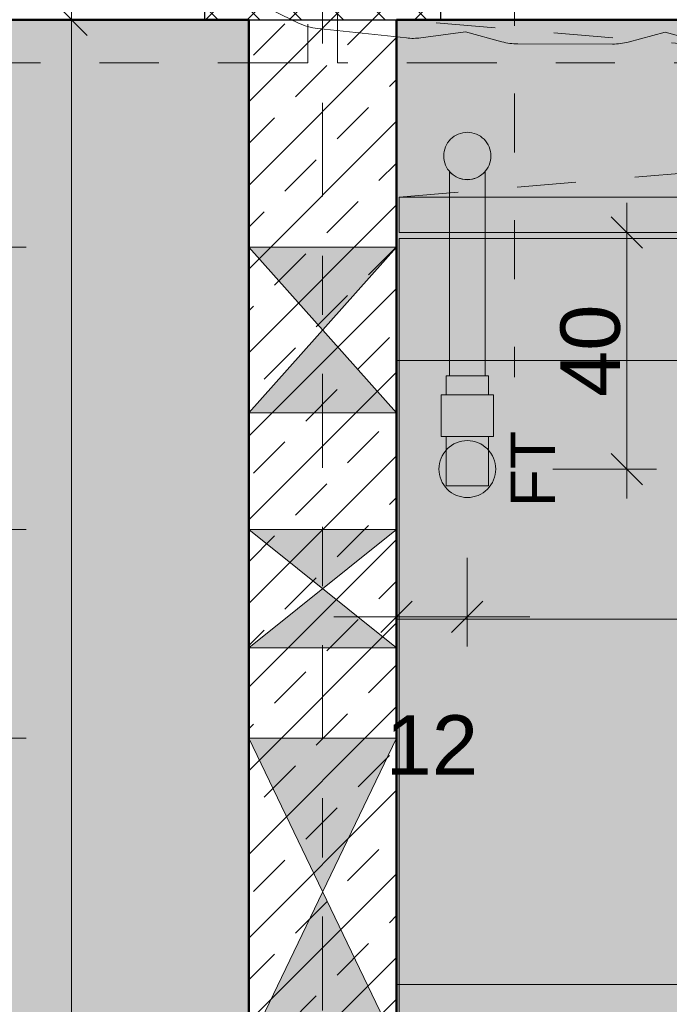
# Model space of a CAD drawing. Header units: metres. Extents: x -180 to 4, y -49 to 6.
# Tile 204 of 256: x -168.33 to -167.23, y -2.31 to -0.65. Entities that reach past the tile are written whole.
import ezdxf

# ---------------------------------------------------------------- set-up
doc = ezdxf.new("R2010")
doc.units = ezdxf.units.M
doc.header["$LTSCALE"] = 0.05
doc.header["$PDMODE"] = 1
doc.header["$PDSIZE"] = -2
for name, pattern in [('9201', [3, 2, -1]), ('ISO-10 Strichpunktlinie', [4.699, 3.048, -0.762, 0.127, -0.762]), ('KRA_ARC_3_GR_00_000_V_4-Grundriss EG$0$ISO-03 Gestrichelt mit A', [3.81, 1.524, -2.286]), ('Linienart-20', [2.116531, 1.058062, -1.058469]), ('Linienart-53', [5.291531, 3.175, -1.058062, 0.352704, -0.705764]), ('VW-01 Strichlinie kurz', [1.999894, 0.999947, -0.999947])]:
    doc.linetypes.add(name, pattern=pattern)
doc.layers.get('0').update_dxf_attribs({"lineweight": 25})
for name, color, linetype, lineweight in [('30 -33 Aussenwände -1 tragend', 7, 'Continuous', 9), ('30 -35 Decken -1 Treppe -Schnitt', 7, 'Continuous', 50), ('70 -71 Achsen- 1 Gebäudeachsen', 7, 'Linienart-53', 18), ('70 -72 Beschriftung-14 Schatten', 7, 'Continuous', 5), ('70 -75 Raumstempel-2 Verweislinie', 7, 'KRA_ARC_3_GR_00_000_V_4-Grundriss EG$0$ISO-03 Gestrichelt mit A', 9), ('Keine', 7, 'Continuous', 9)]:
    doc.layers.add(name, color=color, linetype=linetype, lineweight=lineweight)
for name, color, linetype, lineweight, true_color in [('30 -33 Aussenwände- 3 Aussenstützen', 7, 'Continuous', 50, 0x0000dd), ('30 -34 Innenwände- 1 tragend', 7, 'Continuous', 13, 0xdd0806), ('30 -34 Innenwände- 11 Durchbruch', 4, 'Continuous', 9, 0x00ffff), ('30 -35 Decken- 1 Konstruktion-Träger- Stahlbeton', 7, 'Continuous', 13, 0x33aa00), ('30 -35 Decken- 2.1 Treppen Innen 2D', 7, 'Continuous', 9, 0x599559), ('40 -47 Nutzungspez. Anlagen -4 Feuerlöschanlagen', 7, 'Continuous', 9, 0xff7fff), ('70 -72 Beschriftung- 7 Detailverweise Linie', 7, 'Continuous', 9, 0x00dd00), ('70 -75 Raumstempel- 1 Raumstempel', 1, 'Continuous', 50, 0xff0000), ('70 -76 Bemaßung- 2 Allgemein', 7, 'Continuous', 5, 0x6666cc), ('70 -77 Revision- 2 Wolken', 7, 'Continuous', 18, 0x944cff), ('CW-Unsichtbar', 7, 'Continuous', 9, 0x599559)]:
    doc.layers.add(name, color=color, linetype=linetype, lineweight=lineweight, true_color=true_color)
doc.styles.add('Arial', font='arial.ttf')
doc.dimstyles.new('k+k 1_50', dxfattribs={"dimtxt": 0.100689, "dimasz": 0.05302, "dimexe": 0.05, "dimexo": 0.15, "dimgap": 0.01, "dimtad": 1, "dimdec": 3, "dimtxsty": 'Arial', "dimblk": 'VW_SLASH', "dimblk1": 'VW_SLASH', "dimblk2": 'VW_SLASH', "dimcen": 0, "dimdle": 0.05, "dimadec": 3, "dimazin": 0, "dimtfac": 0.75, "dimtdec": 3, "dimtix": 1, "dimtmove": 0, "dimatfit": 0, "dimldrblk": 'VW_SLASH-1', "dimfxl": 0.125, "dimfxlon": 1, "dimfrac": 2, "dimtolj": 1, "dimarcsym": 0})
doc.dimstyles.new('k+k_klein', dxfattribs={"dimtxt": 0.100689, "dimasz": 0.05302, "dimexe": 0.05, "dimexo": 0.15, "dimgap": 0.005, "dimtad": 1, "dimdec": 3, "dimtxsty": 'Arial', "dimblk": 'VW_SLASH-2', "dimblk1": 'VW_SLASH-2', "dimblk2": 'VW_SLASH-2', "dimcen": 0, "dimdle": 0.025, "dimadec": 3, "dimazin": 0, "dimtfac": 0.75, "dimtdec": 3, "dimtix": 1, "dimtmove": 0, "dimatfit": 0, "dimldrblk": 'VW_FILLEDARROW', "dimfxl": 0.1, "dimfxlon": 1, "dimfrac": 2, "dimtolj": 1, "dimarcsym": 0})

# ---------------------------------------------------------------- blocks, each defined once
blk = doc.blocks.new('Gruppe-9721')
at = {"layer": '30 -35 Decken- 1 Konstruktion-Träger- Stahlbeton', "color": 7, "linetype": 'Linienart-20', "lineweight": 13, "transparency": 33554687}
blk.add_line((-160.421, -0.647), (-175.221, -0.647), dxfattribs=at)
at = {"layer": '30 -35 Decken- 1 Konstruktion-Träger- Stahlbeton', "color": 0, "flags": 1}
for tag in ['IFC_UUID', 'instanceID']:
    blk.add_attdef(tag, (-175.221, -0.647), '', height=0.00018, dxfattribs=at)
blk = doc.blocks.new('Gruppe-11129')
at = {"layer": '30 -33 Aussenwände- 3 Aussenstützen', "linetype": 'Continuous', "lineweight": 9, "transparency": 33554687}
for p, q in [((-167.821, -0.397), (-167.821, -0.497)), ((-167.871, -0.447), (-167.771, -0.447))]:
    blk.add_line(p, q, dxfattribs=at)
blk = doc.blocks.new('Gruppe-11130')
at = {"color": 255, "lineweight": 25, "transparency": 33554687}
blk.add_wipeout([(-167.621, -0.247), (-168.021, -0.247), (-168.021, -0.647), (-167.621, -0.647)], dxfattribs=at).dxf.layer = '30 -33 Aussenwände- 3 Aussenstützen'
at = {"layer": '30 -33 Aussenwände- 3 Aussenstützen', "linetype": 'Continuous', "lineweight": 9, "transparency": 33554687}
h = blk.add_hatch(dxfattribs=at)
h.set_pattern_fill('Beton 1mm SRF', style=0, pattern_type=2)
h.set_pattern_definition([(45, (0, 0), (0.03535534, -0.03535534), []), (-45, (0, 0), (0.03535534, 0.03535534), [])])
h.paths.add_polyline_path([(-167.621, -0.247), (-168.021, -0.247), (-168.021, -0.647), (-167.621, -0.647)])
at = {"layer": '30 -33 Aussenwände- 3 Aussenstützen', "lineweight": 25, "transparency": 33554687, "flags": 128}
blk.add_lwpolyline([(-167.621, -0.247), (-168.021, -0.247), (-168.021, -0.647), (-167.621, -0.647)], close=True, dxfattribs=at)
at = {"layer": '30 -33 Aussenwände- 3 Aussenstützen', "transparency": 33554687}
blk.add_blockref('Gruppe-11129', (0, 0), dxfattribs=at)
blk = doc.blocks.new('Gruppe-11131')
at = {"layer": '30 -33 Aussenwände- 3 Aussenstützen', "color": 7}
blk.add_blockref('Gruppe-11130', (0, 0), dxfattribs=at)
at = {"layer": '30 -33 Aussenwände- 3 Aussenstützen', "color": 0, "flags": 1}
for tag in ['IFC_UUID', 'instanceID']:
    blk.add_attdef(tag, (-168.021, -0.647), '', height=0.00018, dxfattribs=at)
blk = doc.blocks.new('Änderungswolke')
at = {"layer": '70 -77 Revision- 2 Wolken', "transparency": 33554687, "flags": 128}
blk.add_lwpolyline([(0.2517, -3.1562), (0.2348, -3.2178), (0.2515, -3.2801, -0.066018), (0.255, -3.3066), (0.2547, -3.4672, -0.066423), (0.2511, -3.4938), (0.2342, -3.5555), (0.2444, -3.6313, -0.060033), (0.2447, -3.6556), (0.2287, -3.8056, -0.086629), (0.219, -3.8392), (0.1996, -3.8792)], format="xyb", dxfattribs=at)
blk = doc.blocks.new('Gruppe-12714')
at = {"layer": '70 -77 Revision- 2 Wolken', "rotation": 270}
blk.add_blockref('Änderungswolke', (-164.0235, -0.4333), dxfattribs=at)
blk = doc.blocks.new('_01-OG1_Tragwerk (2D)')
at = {"color": 255, "lineweight": 5, "transparency": 33554687}
blk.add_wipeout([(-167.946, -0.647), (-167.696, -0.647), (-167.696, -8.497), (-167.946, -8.497)], dxfattribs=at).dxf.layer = '30 -34 Innenwände- 1 tragend'
at = {"layer": '30 -34 Innenwände- 1 tragend', "linetype": 'Continuous', "lineweight": 9, "transparency": 33554687}
h = blk.add_hatch(dxfattribs=at)
h.set_pattern_fill('Stahlbeton1 1mm SRF', style=0, pattern_type=2)
h.set_pattern_definition([(45, (0, 0), (0.07071068, -0.07071068), []), (45, (0.03536, -0.03536), (0.07071068, -0.07071068), [0.075, -0.05])])
h.paths.add_polyline_path([(-167.946, -0.647), (-167.696, -0.647), (-167.696, -8.497), (-167.946, -8.497)])
at = {"color": 255, "lineweight": 5, "transparency": 33554687}
blk.add_wipeout([(-167.696, -0.647), (-167.946, -0.647), (-167.946, -8.497), (-167.696, -8.497)], dxfattribs=at).dxf.layer = '30 -34 Innenwände- 1 tragend'
at = {"layer": '30 -34 Innenwände- 1 tragend', "linetype": 'Continuous', "lineweight": 9, "transparency": 33554687}
h = blk.add_hatch(dxfattribs=at)
h.set_pattern_fill('Stahlbeton1  SRF', style=0, pattern_type=2)
h.set_pattern_definition([(45, (0, 0), (0.07071068, -0.07071068), []), (45, (0.03536, -0.03536), (0.07071068, -0.07071068), [0.075, -0.05])])
h.paths.add_polyline_path([(-167.696, -0.647), (-167.946, -0.647), (-167.946, -8.497), (-167.696, -8.497)])
at = {"layer": '30 -34 Innenwände- 1 tragend', "color": 7, "linetype": 'Continuous', "lineweight": 35, "transparency": 33554687}
for p, q in [((-167.946, -0.647), (-167.946, -8.497)), ((-167.696, -0.647), (-167.696, -8.497))]:
    blk.add_line(p, q, dxfattribs=at)
at = {"layer": '30 -34 Innenwände- 1 tragend', "transparency": 33554687}
for p, q in [((-167.946, -0.647), (-167.946, -8.497)), ((-167.946, -0.647), (-167.696, -0.647)), ((-167.696, -0.647), (-167.696, -8.497))]:
    blk.add_line(p, q, dxfattribs=at)
at = {"layer": '30 -35 Decken- 1 Konstruktion-Träger- Stahlbeton'}
blk.add_blockref('Gruppe-9721', (0, 0), dxfattribs=at)
at = {"layer": '30 -33 Aussenwände- 3 Aussenstützen'}
blk.add_blockref('Gruppe-11131', (0, 0), dxfattribs=at)
at = {"layer": '30 -33 Aussenwände -1 tragend', "color": 7}
blk.add_blockref('Gruppe-12714', (0, 0), dxfattribs=at)
blk = doc.blocks.new('Gruppe-14421')
at = {"layer": 'Keine', "color": 7, "linetype": 'VW-01 Strichlinie kurz', "lineweight": 9, "transparency": 33554687}
for p, q in [((-167.6911, -0.947), (-164.1411, -0.647)), ((-164.1411, -0.947), (-167.6911, -0.647))]:
    blk.add_line(p, q, dxfattribs=at)
blk = doc.blocks.new('Gruppe-14426')
at = {"layer": '30 -35 Decken -1 Treppe -Schnitt', "color": 7, "linetype": 'Continuous', "lineweight": 9, "transparency": 33554687, "flags": 128}
blk.add_lwpolyline([(-167.6911, -1.007), (-167.6911, -0.947), (-164.1411, -0.947), (-164.1411, -1.007)], close=True, dxfattribs=at)
at = {"layer": '30 -35 Decken- 2.1 Treppen Innen 2D', "transparency": 33554687, "flags": 128}
blk.add_lwpolyline([(-166.1411, -2.477), (-165.6911, -2.477), (-165.6911, -2.397), (-164.1411, -2.397), (-164.1411, -1.017), (-167.6911, -1.017), (-167.6911, -2.397), (-166.1411, -2.397)], close=True, dxfattribs=at)
at = {"layer": '30 -35 Decken- 2.1 Treppen Innen 2D', "linetype": '9201', "transparency": 33554687, "flags": 128}
blk.add_lwpolyline([(-166.1411, -2.477), (-165.6911, -2.477), (-165.6911, -2.537), (-164.1411, -2.537), (-164.1411, -1.017), (-167.6911, -1.017), (-167.6911, -2.537), (-166.1411, -2.537)], close=True, dxfattribs=at)
at = {"layer": 'Keine', "color": 7, "transparency": 33554687}
blk.add_blockref('Gruppe-14421', (0, 0), dxfattribs=at)
blk = doc.blocks.new('Gruppe-14442')
at = {"layer": '40 -47 Nutzungspez. Anlagen -4 Feuerlöschanlagen', "flags": 128}
for points in [[(-167.616, -0.8775), (-167.6158, -0.8736), (-167.6152, -0.8697), (-167.6143, -0.8659), (-167.613, -0.8622), (-167.6113, -0.8587), (-167.6093, -0.8553), (-167.6069, -0.8522), (-167.6043, -0.8493), (-167.6014, -0.8466), (-167.5982, -0.8443), (-167.5949, -0.8423), (-167.5913, -0.8406), (-167.5876, -0.8393), (-167.5838, -0.8383), (-167.5799, -0.8377), (-167.576, -0.8375), (-167.5721, -0.8377), (-167.5682, -0.8383), (-167.5644, -0.8393), (-167.5607, -0.8406), (-167.5571, -0.8423), (-167.5538, -0.8443), (-167.5506, -0.8466), (-167.5477, -0.8493), (-167.5451, -0.8522), (-167.5427, -0.8553), (-167.5407, -0.8587), (-167.539, -0.8622), (-167.5377, -0.8659), (-167.5368, -0.8697), (-167.5362, -0.8736), (-167.536, -0.8775), (-167.5362, -0.8815), (-167.5368, -0.8853), (-167.5377, -0.8892), (-167.539, -0.8928), (-167.5407, -0.8964), (-167.5427, -0.8998), (-167.5451, -0.9029), (-167.5477, -0.9058), (-167.5506, -0.9085), (-167.5538, -0.9108), (-167.5571, -0.9128), (-167.5607, -0.9145), (-167.5644, -0.9158), (-167.5682, -0.9168), (-167.5721, -0.9173), (-167.576, -0.9175), (-167.5799, -0.9173), (-167.5838, -0.9168), (-167.5876, -0.9158), (-167.5913, -0.9145), (-167.5949, -0.9128), (-167.5982, -0.9108), (-167.6014, -0.9085), (-167.6043, -0.9058), (-167.6069, -0.9029), (-167.6093, -0.8998), (-167.6113, -0.8964), (-167.613, -0.8928), (-167.6143, -0.8892), (-167.6152, -0.8853), (-167.6158, -0.8815)], [(-167.6119, -1.2816), (-167.6119, -1.2494), (-167.5401, -1.2494), (-167.5401, -1.2816)], [(-167.6205, -1.3517), (-167.6205, -1.2816), (-167.5315, -1.2816), (-167.5315, -1.3517)], [(-167.6241, -1.407), (-167.6239, -1.4023), (-167.6232, -1.3977), (-167.622, -1.3931), (-167.6205, -1.3886), (-167.6184, -1.3844), (-167.616, -1.3803), (-167.6132, -1.3765), (-167.61, -1.373), (-167.6065, -1.3698), (-167.6027, -1.367), (-167.5987, -1.3646), (-167.5944, -1.3626), (-167.59, -1.361), (-167.5854, -1.3599), (-167.5807, -1.3592), (-167.576, -1.3589), (-167.5713, -1.3592), (-167.5666, -1.3599), (-167.562, -1.361), (-167.5576, -1.3626), (-167.5533, -1.3646), (-167.5493, -1.367), (-167.5455, -1.3698), (-167.542, -1.373), (-167.5388, -1.3765), (-167.536, -1.3803), (-167.5336, -1.3844), (-167.5315, -1.3886), (-167.53, -1.3931), (-167.5288, -1.3977), (-167.5281, -1.4023), (-167.5279, -1.407), (-167.5281, -1.4118), (-167.5288, -1.4164), (-167.53, -1.421), (-167.5315, -1.4255), (-167.5336, -1.4297), (-167.536, -1.4338), (-167.5388, -1.4376), (-167.542, -1.4411), (-167.5455, -1.4442), (-167.5493, -1.447), (-167.5533, -1.4495), (-167.5576, -1.4515), (-167.562, -1.4531), (-167.5666, -1.4542), (-167.5713, -1.4549), (-167.576, -1.4552), (-167.5807, -1.4549), (-167.5854, -1.4542), (-167.59, -1.4531), (-167.5944, -1.4515), (-167.5987, -1.4495), (-167.6027, -1.447), (-167.6065, -1.4442), (-167.61, -1.4411), (-167.6132, -1.4376), (-167.616, -1.4338), (-167.6184, -1.4297), (-167.6205, -1.4255), (-167.622, -1.421), (-167.6232, -1.4164), (-167.6239, -1.4118)], [(-167.6119, -1.4355), (-167.6119, -1.3517), (-167.5401, -1.3517), (-167.5401, -1.4355)]]:
    blk.add_lwpolyline(points, close=True, dxfattribs=at)
blk.add_lwpolyline([(-167.5456, -0.9036, -0.461222), (-167.6064, -0.9036), (-167.6064, -1.2494), (-167.5456, -1.2494)], format="xyb", close=True, dxfattribs=at)
at = {"layer": '40 -47 Nutzungspez. Anlagen -4 Feuerlöschanlagen', "insert": (-167.4651, -1.407), "char_height": 0.07552, "attachment_point": 5, "rotation": 90, "line_spacing_factor": 0.973705, "style": 'Arial'}
blk.add_mtext('FT', dxfattribs=at)
blk = doc.blocks.new('Gruppe-14865')
at = {"layer": '30 -34 Innenwände- 11 Durchbruch', "linetype": 'Continuous', "lineweight": 0}
blk.add_hatch(color=4, dxfattribs=at).paths.add_polyline_path([(-167.946, -1.032), (-167.696, -1.032), (-167.946, -1.312), (-167.696, -1.312)])
at = {"layer": '30 -34 Innenwände- 11 Durchbruch', "flags": 128}
blk.add_lwpolyline([(-167.946, -1.032), (-167.696, -1.032), (-167.946, -1.312), (-167.696, -1.312)], close=True, dxfattribs=at)
blk = doc.blocks.new('Gruppe-14866')
at = {"layer": '30 -34 Innenwände- 11 Durchbruch', "flags": 128}
blk.add_lwpolyline([(-167.946, -1.312), (-167.946, -1.032), (-167.696, -1.312), (-167.696, -1.032)], close=True, dxfattribs=at)
blk = doc.blocks.new('Gruppe-14868')
at = {"layer": '30 -34 Innenwände- 11 Durchbruch'}
for name in ['Gruppe-14865', 'Gruppe-14866']:
    blk.add_blockref(name, (0, 0), dxfattribs=at)
blk = doc.blocks.new('Gruppe-14869')
at = {"layer": 'CW-Unsichtbar', "linetype": 'Continuous', "lineweight": 5, "transparency": 33554687}
for p in [(-167.946, -1.172), (-167.696, -1.172)]:
    blk.add_point(p, dxfattribs=at)
at = {"layer": '30 -34 Innenwände- 11 Durchbruch', "color": 7, "transparency": 33554687}
blk.add_blockref('Gruppe-14868', (0, 0), dxfattribs=at)
at = {"layer": '30 -34 Innenwände- 11 Durchbruch', "color": 0, "flags": 1}
for tag in ['prm0_value', 'prm1_value', 'prm2_value', 'prm3_value', 'prm4_value', 'prm5_value', 'prm6_value', 'prm7_value', 'IFC_UUID', 'instanceID', 'prm0_name', 'prm0_type', 'prm1_name', 'prm1_type', 'prm2_name', 'prm2_type', 'prm3_name', 'prm3_type', 'prm4_name', 'prm4_type', 'prm5_name', 'prm5_type', 'prm6_name', 'prm6_type', 'prm7_name', 'prm7_type']:
    blk.add_attdef(tag, (-167.946, -1.3213), '', height=0.00018, dxfattribs=at)
blk = doc.blocks.new('Gruppe-14870')
at = {"layer": '30 -34 Innenwände- 11 Durchbruch', "linetype": 'Continuous', "lineweight": 0}
blk.add_hatch(color=4, dxfattribs=at).paths.add_polyline_path([(-167.946, -1.5095), (-167.696, -1.5095), (-167.946, -1.7095), (-167.696, -1.7095)])
at = {"layer": '30 -34 Innenwände- 11 Durchbruch', "flags": 128}
blk.add_lwpolyline([(-167.946, -1.5095), (-167.696, -1.5095), (-167.946, -1.7095), (-167.696, -1.7095)], close=True, dxfattribs=at)
blk = doc.blocks.new('Gruppe-14871')
at = {"layer": '30 -34 Innenwände- 11 Durchbruch', "flags": 128}
blk.add_lwpolyline([(-167.946, -1.7095), (-167.946, -1.5095), (-167.696, -1.7095), (-167.696, -1.5095)], close=True, dxfattribs=at)
blk = doc.blocks.new('Gruppe-14873')
at = {"layer": '30 -34 Innenwände- 11 Durchbruch'}
for name in ['Gruppe-14870', 'Gruppe-14871']:
    blk.add_blockref(name, (0, 0), dxfattribs=at)
blk = doc.blocks.new('Gruppe-14874')
at = {"layer": 'CW-Unsichtbar', "linetype": 'Continuous', "lineweight": 5, "transparency": 33554687}
for p in [(-167.946, -1.6095), (-167.696, -1.6095)]:
    blk.add_point(p, dxfattribs=at)
at = {"layer": '30 -34 Innenwände- 11 Durchbruch', "color": 7, "transparency": 33554687}
blk.add_blockref('Gruppe-14873', (0, 0), dxfattribs=at)
at = {"layer": '30 -34 Innenwände- 11 Durchbruch', "color": 0, "flags": 1}
for tag in ['prm0_value', 'prm1_value', 'prm2_value', 'prm3_value', 'prm4_value', 'prm5_value', 'prm6_value', 'prm7_value', 'IFC_UUID', 'instanceID', 'prm0_name', 'prm0_type', 'prm1_name', 'prm1_type', 'prm2_name', 'prm2_type', 'prm3_name', 'prm3_type', 'prm4_name', 'prm4_type', 'prm5_name', 'prm5_type', 'prm6_name', 'prm6_type', 'prm7_name', 'prm7_type']:
    blk.add_attdef(tag, (-167.946, -1.7471), '', height=0.00018, dxfattribs=at)
blk = doc.blocks.new('Gruppe-14875')
at = {"layer": '30 -34 Innenwände- 11 Durchbruch', "linetype": 'Continuous', "lineweight": 0}
blk.add_hatch(color=4, dxfattribs=at).paths.add_polyline_path([(-167.946, -1.862), (-167.696, -1.862), (-167.946, -2.382), (-167.696, -2.382)])
at = {"layer": '30 -34 Innenwände- 11 Durchbruch', "flags": 128}
blk.add_lwpolyline([(-167.946, -1.862), (-167.696, -1.862), (-167.946, -2.382), (-167.696, -2.382)], close=True, dxfattribs=at)
blk = doc.blocks.new('Gruppe-14876')
at = {"layer": '30 -34 Innenwände- 11 Durchbruch', "flags": 128}
blk.add_lwpolyline([(-167.946, -2.382), (-167.946, -1.862), (-167.696, -2.382), (-167.696, -1.862)], close=True, dxfattribs=at)
blk = doc.blocks.new('Gruppe-14878')
at = {"layer": '30 -34 Innenwände- 11 Durchbruch'}
for name in ['Gruppe-14875', 'Gruppe-14876']:
    blk.add_blockref(name, (0, 0), dxfattribs=at)
blk = doc.blocks.new('Gruppe-14879')
at = {"layer": 'CW-Unsichtbar', "linetype": 'Continuous', "lineweight": 5, "transparency": 33554687}
for p in [(-167.946, -2.122), (-167.696, -2.122)]:
    blk.add_point(p, dxfattribs=at)
at = {"layer": '30 -34 Innenwände- 11 Durchbruch', "color": 7, "transparency": 33554687}
blk.add_blockref('Gruppe-14878', (0, 0), dxfattribs=at)
at = {"layer": '30 -34 Innenwände- 11 Durchbruch', "color": 0, "flags": 1}
for tag in ['prm0_value', 'prm1_value', 'prm2_value', 'prm3_value', 'prm4_value', 'prm5_value', 'prm6_value', 'prm7_value', 'IFC_UUID', 'instanceID', 'prm0_name', 'prm0_type', 'prm1_name', 'prm1_type', 'prm2_name', 'prm2_type', 'prm3_name', 'prm3_type', 'prm4_name', 'prm4_type', 'prm5_name', 'prm5_type', 'prm6_name', 'prm6_type', 'prm7_name', 'prm7_type']:
    blk.add_attdef(tag, (-167.946, -2.382), '', height=0.00018, dxfattribs=at)
blk = doc.blocks.new('Gruppe-14895')
at = {"layer": '30 -34 Innenwände- 11 Durchbruch'}
for p, q in [((-167.696, -1.2235), (-166.703, -1.2235)), ((-167.696, -1.661), (-166.703, -1.661)), ((-167.696, -2.2785), (-166.703, -2.2785))]:
    blk.add_line(p, q, dxfattribs=at)
for name in ['Gruppe-14869', 'Gruppe-14874', 'Gruppe-14879']:
    blk.add_blockref(name, (0, 0), dxfattribs=at)
blk = doc.blocks.new('_OG1_2D (2D)')
at = {"layer": '70 -75 Raumstempel- 1 Raumstempel', "linetype": 'Continuous', "lineweight": 0, "true_color": 0xff0000}
for points in [[(-171.57099996, -8.73204198), (-171.57099996, -0.64704198), (-167.94599996, -0.64704198), (-167.94599996, -8.49704198), (-168.02099996, -8.49704198), (-168.02099996, -8.73204198)], [(-167.69599996, -0.64704198), (-164.14599996, -0.64704198), (-164.14599996, -8.57204198), (-167.62099996, -8.57204198), (-167.62099996, -8.49704198), (-167.69599996, -8.49704198)]]:
    blk.add_hatch(color=1, dxfattribs=at).paths.add_polyline_path(points)
at = {"layer": '70 -72 Beschriftung- 7 Detailverweise Linie', "linetype": 'ISO-10 Strichpunktlinie', "flags": 128}
blk.add_lwpolyline([(-167.84599996, -0.72), (-175.35437786, -0.72), (-175.35437786, 0.3), (-167.84599996, 0.3)], close=True, dxfattribs=at)
at = {"layer": '70 -72 Beschriftung-14 Schatten', "color": 7}
blk.add_solid([(-167.69599996, -0.94704198), (-164.14599996, -0.94704198), (-167.69599996, -0.64704198), (-164.14599996, -0.64704198)], dxfattribs=at)
at = {"layer": '70 -75 Raumstempel- 1 Raumstempel', "flags": 128}
for points in [[(-171.57099996, -8.73204198), (-171.57099996, -0.64704198), (-167.94599996, -0.64704198), (-167.94599996, -8.49704198), (-168.02099996, -8.49704198), (-168.02099996, -8.73204198)], [(-167.69599996, -0.64704198), (-164.14599996, -0.64704198), (-164.14599996, -8.57204198), (-167.62099996, -8.57204198), (-167.62099996, -8.49704198), (-167.69599996, -8.49704198)]]:
    blk.add_lwpolyline(points, close=True, dxfattribs=at)
at = {"layer": '70 -75 Raumstempel-2 Verweislinie'}
blk.add_line((-167.49599996, 4.79995802), (-167.49599996, -1.25168347), dxfattribs=at)
at = {"layer": 'Keine', "color": 7}
blk.add_blockref('Gruppe-14426', (0, 0), dxfattribs=at)
at = {"layer": '70 -72 Beschriftung- 7 Detailverweise Linie', "linetype": 'ISO-10 Strichpunktlinie', "flags": 128}
blk.add_lwpolyline([(-160.28762207, -0.72), (-167.79599996, -0.72), (-167.79599996, 0.3), (-160.28762207, 0.3)], close=True, dxfattribs=at)
at = {"layer": '40 -47 Nutzungspez. Anlagen -4 Feuerlöschanlagen', "color": 7}
blk.add_blockref('Gruppe-14442', (0, 0), dxfattribs=at)
at = {"layer": '70 -76 Bemaßung- 2 Allgemein', "color": 7}
blk.add_blockref('Gruppe-14895', (0, 0), dxfattribs=at)
blk = doc.blocks.new('VW_SLASH')
at = {"color": 0, "linetype": 'ByBlock', "lineweight": -2, "transparency": 16777216}
blk.add_line((0.943, 0), (-1, 0), dxfattribs=at)
at = {"color": 0, "lineweight": 20, "transparency": 16777216, "flags": 128}
blk.add_lwpolyline([(0.5, 0.5), (-0.5, -0.5)], dxfattribs=at)
blk = doc.blocks.new('*D16161')
at = {"layer": '70 -76 Bemaßung- 2 Allgemein', "color": 0, "lineweight": -2}
for p, q in [((-171.571, 0.775), (-171.571, 0.95)), ((-167.946, 0.775), (-167.946, 0.95)), ((-167.999, 0.9), (-171.518, 0.9))]:
    blk.add_line(p, q, dxfattribs=at)
at = {"layer": 'Defpoints', "color": 0}
for p in [(-171.571, 0.9), (-171.571, -0.647), (-167.946, -0.647)]:
    blk.add_point(p, dxfattribs=at)
at = {"layer": '70 -76 Bemaßung- 2 Allgemein', "color": 0, "lineweight": -2, "xscale": 0.05302001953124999, "yscale": 0.05302001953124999, "zscale": 0.05302001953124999, "rotation": 180}
blk.add_blockref('VW_SLASH', (-171.571, 0.9), dxfattribs=at)
at = {"layer": '70 -76 Bemaßung- 2 Allgemein', "color": 0, "lineweight": -2, "xscale": 0.05302001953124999, "yscale": 0.05302001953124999, "zscale": 0.05302001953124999}
blk.add_blockref('VW_SLASH', (-167.946, 0.9), dxfattribs=at)
at = {"layer": '70 -76 Bemaßung- 2 Allgemein', "color": 0, "insert": (-169.7585, 0.9872), "char_height": 0.100689, "attachment_point": 5, "style": 'Arial'}
blk.add_mtext('\\A1;3,62\\S5^ ;', dxfattribs=at)
blk = doc.blocks.new('VW_SLASH-1')
at = {"color": 0, "linetype": 'ByBlock', "lineweight": -2, "transparency": 16777216}
blk.add_line((0.943, 0), (-1, 0), dxfattribs=at)
at = {"color": 0, "lineweight": 5, "transparency": 16777216, "flags": 128}
blk.add_lwpolyline([(0.5, 0.5), (-0.5, -0.5)], dxfattribs=at)
blk = doc.blocks.new('*D16162')
at = {"layer": '70 -76 Bemaßung- 2 Allgemein', "color": 0, "lineweight": -2}
for p, q in [((-167.946, 0.775), (-167.946, 0.95)), ((-167.696, 0.775), (-167.696, 0.95)), ((-167.749, 0.9), (-167.893, 0.9))]:
    blk.add_line(p, q, dxfattribs=at)
at = {"layer": 'Defpoints', "color": 0}
for p in [(-167.946, 0.9), (-167.946, -0.647), (-167.696, -0.647)]:
    blk.add_point(p, dxfattribs=at)
at = {"layer": '70 -76 Bemaßung- 2 Allgemein', "color": 0, "lineweight": -2, "xscale": 0.05302001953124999, "yscale": 0.05302001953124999, "zscale": 0.05302001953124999, "rotation": 180}
blk.add_blockref('VW_SLASH', (-167.946, 0.9), dxfattribs=at)
at = {"layer": '70 -76 Bemaßung- 2 Allgemein', "color": 0, "lineweight": -2, "xscale": 0.05302001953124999, "yscale": 0.05302001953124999, "zscale": 0.05302001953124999}
blk.add_blockref('VW_SLASH', (-167.696, 0.9), dxfattribs=at)
at = {"layer": '70 -76 Bemaßung- 2 Allgemein', "color": 0, "insert": (-167.821, 0.9614), "char_height": 0.10069, "attachment_point": 5, "style": 'Arial'}
blk.add_mtext('\\A1;25', dxfattribs=at)
blk = doc.blocks.new('*D16163')
at = {"layer": '70 -76 Bemaßung- 2 Allgemein', "color": 0, "lineweight": -2}
for p, q in [((-167.696, 0.775), (-167.696, 0.95)), ((-164.146, 0.775), (-164.146, 0.95)), ((-164.199, 0.9), (-167.643, 0.9))]:
    blk.add_line(p, q, dxfattribs=at)
at = {"layer": 'Defpoints', "color": 0}
for p in [(-167.696, 0.9), (-167.696, -0.647), (-164.146, -0.647)]:
    blk.add_point(p, dxfattribs=at)
at = {"layer": '70 -76 Bemaßung- 2 Allgemein', "color": 0, "lineweight": -2, "xscale": 0.05302001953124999, "yscale": 0.05302001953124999, "zscale": 0.05302001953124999, "rotation": 180}
blk.add_blockref('VW_SLASH', (-167.696, 0.9), dxfattribs=at)
at = {"layer": '70 -76 Bemaßung- 2 Allgemein', "color": 0, "lineweight": -2, "xscale": 0.05302001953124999, "yscale": 0.05302001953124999, "zscale": 0.05302001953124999}
blk.add_blockref('VW_SLASH', (-164.146, 0.9), dxfattribs=at)
at = {"layer": '70 -76 Bemaßung- 2 Allgemein', "color": 0, "insert": (-165.921, 0.9704), "char_height": 0.10069, "attachment_point": 5, "style": 'Arial'}
blk.add_mtext('\\A1;3,55', dxfattribs=at)
blk = doc.blocks.new('VW_SLASH-2')
at = {"color": 0, "linetype": 'ByBlock', "lineweight": -2, "transparency": 16777216}
blk.add_line((0.472, 0), (-1, 0), dxfattribs=at)
at = {"color": 0, "lineweight": 5, "transparency": 16777216, "flags": 128}
blk.add_lwpolyline([(0.5, 0.5), (-0.5, -0.5)], dxfattribs=at)
blk = doc.blocks.new('*D16577')
at = {"layer": '70 -76 Bemaßung- 2 Allgemein', "color": 0, "lineweight": -2}
for p, q in [((-175.221, 1.3), (-175.221, 1.45)), ((-168.021, 1.3), (-168.021, 1.45)), ((-168.074, 1.4), (-175.168, 1.4))]:
    blk.add_line(p, q, dxfattribs=at)
at = {"layer": 'Defpoints', "color": 0}
for p in [(-175.221, 1.4), (-175.221, -0.647), (-168.021, -0.647)]:
    blk.add_point(p, dxfattribs=at)
at = {"layer": '70 -76 Bemaßung- 2 Allgemein', "color": 0, "lineweight": -2, "xscale": 0.05302001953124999, "yscale": 0.05302001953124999, "zscale": 0.05302001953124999, "rotation": 180}
blk.add_blockref('VW_SLASH-2', (-175.221, 1.4), dxfattribs=at)
at = {"layer": '70 -76 Bemaßung- 2 Allgemein', "color": 0, "lineweight": -2, "xscale": 0.05302001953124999, "yscale": 0.05302001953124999, "zscale": 0.05302001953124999}
blk.add_blockref('VW_SLASH-2', (-168.021, 1.4), dxfattribs=at)
at = {"layer": '70 -76 Bemaßung- 2 Allgemein', "color": 0, "insert": (-171.621, 1.4654), "char_height": 0.10069, "attachment_point": 5, "style": 'Arial'}
blk.add_mtext('\\A1;7,20', dxfattribs=at)
blk = doc.blocks.new('VW_FILLEDARROW')
at = {"linetype": 'Continuous', "lineweight": 0, "transparency": 16777216}
blk.add_hatch(color=0, dxfattribs=at).paths.add_polyline_path([(-2.829, 0.758), (0, 0), (-2.829, -0.758)])
at = {"color": 0, "lineweight": 5, "transparency": 16777216, "flags": 128}
blk.add_lwpolyline([(-2.829, 0.758), (0, 0), (-2.829, -0.758)], close=True, dxfattribs=at)
blk = doc.blocks.new('*D16578')
at = {"layer": '70 -76 Bemaßung- 2 Allgemein', "color": 0, "lineweight": -2}
for p, q in [((-167.821, 1.55), (-167.821, 1.45)), ((-168.021, 1.3), (-168.021, 1.45)), ((-167.874, 1.4), (-167.968, 1.4))]:
    blk.add_line(p, q, dxfattribs=at)
at = {"layer": 'Defpoints', "color": 0}
for p in [(-168.021, 1.4), (-167.821, 1.4), (-168.021, -0.647)]:
    blk.add_point(p, dxfattribs=at)
at = {"layer": '70 -76 Bemaßung- 2 Allgemein', "color": 0, "lineweight": -2, "xscale": 0.05302001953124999, "yscale": 0.05302001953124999, "zscale": 0.05302001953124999, "rotation": 180}
blk.add_blockref('VW_SLASH-2', (-168.021, 1.4), dxfattribs=at)
at = {"layer": '70 -76 Bemaßung- 2 Allgemein', "color": 0, "lineweight": -2, "xscale": 0.05302001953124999, "yscale": 0.05302001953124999, "zscale": 0.05302001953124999}
blk.add_blockref('VW_SLASH-2', (-167.821, 1.4), dxfattribs=at)
at = {"layer": '70 -76 Bemaßung- 2 Allgemein', "color": 0, "insert": (-167.921, 1.4564), "char_height": 0.10069, "attachment_point": 5, "style": 'Arial'}
blk.add_mtext('\\A1;20', dxfattribs=at)
blk = doc.blocks.new('*D16579')
at = {"layer": '70 -76 Bemaßung- 2 Allgemein', "color": 0, "lineweight": -2}
for p, q in [((-167.821, 1.55), (-167.821, 1.45)), ((-167.621, 1.3), (-167.621, 1.45)), ((-167.674, 1.4), (-167.768, 1.4))]:
    blk.add_line(p, q, dxfattribs=at)
at = {"layer": 'Defpoints', "color": 0}
for p in [(-167.821, 1.4), (-167.821, 1.4), (-167.621, -0.647)]:
    blk.add_point(p, dxfattribs=at)
at = {"layer": '70 -76 Bemaßung- 2 Allgemein', "color": 0, "lineweight": -2, "xscale": 0.05302001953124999, "yscale": 0.05302001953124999, "zscale": 0.05302001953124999, "rotation": 180}
blk.add_blockref('VW_SLASH-2', (-167.821, 1.4), dxfattribs=at)
at = {"layer": '70 -76 Bemaßung- 2 Allgemein', "color": 0, "lineweight": -2, "xscale": 0.05302001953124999, "yscale": 0.05302001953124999, "zscale": 0.05302001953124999}
blk.add_blockref('VW_SLASH-2', (-167.621, 1.4), dxfattribs=at)
at = {"layer": '70 -76 Bemaßung- 2 Allgemein', "color": 0, "insert": (-167.721, 1.4564), "char_height": 0.10069, "attachment_point": 5, "style": 'Arial'}
blk.add_mtext('\\A1;20', dxfattribs=at)
blk = doc.blocks.new('*D16580')
at = {"layer": '70 -76 Bemaßung- 2 Allgemein', "color": 0, "lineweight": -2}
for p, q in [((-167.621, 1.3), (-167.621, 1.45)), ((-164.146, 1.3), (-164.146, 1.45)), ((-164.199, 1.4), (-167.568, 1.4))]:
    blk.add_line(p, q, dxfattribs=at)
at = {"layer": 'Defpoints', "color": 0}
for p in [(-167.621, 1.4), (-167.621, -0.647), (-164.146, -0.647)]:
    blk.add_point(p, dxfattribs=at)
at = {"layer": '70 -76 Bemaßung- 2 Allgemein', "color": 0, "lineweight": -2, "xscale": 0.05302001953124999, "yscale": 0.05302001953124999, "zscale": 0.05302001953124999, "rotation": 180}
blk.add_blockref('VW_SLASH-2', (-167.621, 1.4), dxfattribs=at)
at = {"layer": '70 -76 Bemaßung- 2 Allgemein', "color": 0, "lineweight": -2, "xscale": 0.05302001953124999, "yscale": 0.05302001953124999, "zscale": 0.05302001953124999}
blk.add_blockref('VW_SLASH-2', (-164.146, 1.4), dxfattribs=at)
at = {"layer": '70 -76 Bemaßung- 2 Allgemein', "color": 0, "insert": (-165.8835, 1.4822), "char_height": 0.100689, "attachment_point": 5, "style": 'Arial'}
blk.add_mtext('\\A1;3,47\\S5^ ;', dxfattribs=at)
blk = doc.blocks.new('*D18799')
at = {"layer": '70 -76 Bemaßung- 2 Allgemein', "color": 0, "lineweight": -2}
for p, q in [((-168.121, -0.647), (-168.296, -0.647)), ((-168.246, -0.7001), (-168.246, -8.444)), ((-168.171, -8.497), (-168.296, -8.497))]:
    blk.add_line(p, q, dxfattribs=at)
at = {"layer": 'Defpoints', "color": 0}
for p in [(-167.946, -0.647), (-168.246, -8.497), (-168.021, -8.497)]:
    blk.add_point(p, dxfattribs=at)
at = {"layer": '70 -76 Bemaßung- 2 Allgemein', "color": 0, "lineweight": -2, "xscale": 0.05302001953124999, "yscale": 0.05302001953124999, "zscale": 0.05302001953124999}
for p, rotation in [((-168.246, -0.647), 90), ((-168.246, -8.497), 270)]:
    blk.add_blockref('VW_SLASH', p, dxfattribs=dict(at, rotation=rotation))
at = {"layer": '70 -76 Bemaßung- 2 Allgemein', "color": 0, "insert": (-168.3165, -4.572), "char_height": 0.10069, "attachment_point": 5, "rotation": 90, "style": 'Arial'}
blk.add_mtext('\\A1;7,85', dxfattribs=at)
blk = doc.blocks.new('*D20034')
at = {"layer": '70 -76 Bemaßung- 2 Allgemein', "color": 0, "lineweight": -2}
for p, q in [((-167.431, -1.007), (-167.256, -1.007)), ((-167.306, -1.354), (-167.306, -1.0601)), ((-167.431, -1.407), (-167.256, -1.407))]:
    blk.add_line(p, q, dxfattribs=at)
at = {"layer": 'Defpoints', "color": 0}
for p in [(-167.686, -1.007), (-167.306, -1.007), (-167.606, -1.407)]:
    blk.add_point(p, dxfattribs=at)
at = {"layer": '70 -76 Bemaßung- 2 Allgemein', "color": 0, "lineweight": -2, "xscale": 0.05302001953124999, "yscale": 0.05302001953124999, "zscale": 0.05302001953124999}
for p, rotation in [((-167.306, -1.007), 90), ((-167.306, -1.407), 270)]:
    blk.add_blockref('VW_SLASH', p, dxfattribs=dict(at, rotation=rotation))
at = {"layer": '70 -76 Bemaßung- 2 Allgemein', "color": 0, "insert": (-167.3674, -1.207), "char_height": 0.10069, "attachment_point": 5, "rotation": 90, "style": 'Arial'}
blk.add_mtext('\\A1;40', dxfattribs=at)
blk = doc.blocks.new('*D20035')
at = {"layer": '70 -76 Bemaßung- 2 Allgemein', "color": 0, "lineweight": -2}
for p, q in [((-167.696, -1.532), (-167.696, -1.707)), ((-167.576, -1.557), (-167.576, -1.707)), ((-167.749, -1.657), (-167.802, -1.657)), ((-167.576, -1.657), (-167.696, -1.657)), ((-167.523, -1.657), (-167.47, -1.657))]:
    blk.add_line(p, q, dxfattribs=at)
at = {"layer": 'Defpoints', "color": 0}
for p in [(-167.696, -0.647), (-167.576, -1.407), (-167.696, -1.657)]:
    blk.add_point(p, dxfattribs=at)
at = {"layer": '70 -76 Bemaßung- 2 Allgemein', "color": 0, "lineweight": -2, "xscale": 0.05302001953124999, "yscale": 0.05302001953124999, "zscale": 0.05302001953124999}
blk.add_blockref('VW_SLASH', (-167.696, -1.657), dxfattribs=at)
at = {"layer": '70 -76 Bemaßung- 2 Allgemein', "color": 0, "lineweight": -2, "xscale": 0.05302001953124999, "yscale": 0.05302001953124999, "zscale": 0.05302001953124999, "rotation": 180}
blk.add_blockref('VW_SLASH', (-167.576, -1.657), dxfattribs=at)
at = {"layer": '70 -76 Bemaßung- 2 Allgemein', "color": 0, "insert": (-167.636, -1.8737), "char_height": 0.10069, "attachment_point": 5, "style": 'Arial'}
blk.add_mtext('\\A1;12', dxfattribs=at)
blk = doc.blocks.new('*D20325')
at = {"layer": '70 -76 Bemaßung- 2 Allgemein', "color": 0, "lineweight": -2}
for p, q in [((-168.3228, -0.647), (-168.4728, -0.647)), ((-168.4228, -0.979), (-168.4228, -0.7001)), ((-168.3228, -1.032), (-168.4728, -1.032))]:
    blk.add_line(p, q, dxfattribs=at)
at = {"layer": 'Defpoints', "color": 0}
for p in [(-168.4228, -0.647), (-167.946, -0.647), (-167.946, -1.032)]:
    blk.add_point(p, dxfattribs=at)
at = {"layer": '70 -76 Bemaßung- 2 Allgemein', "color": 0, "lineweight": -2, "xscale": 0.05302001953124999, "yscale": 0.05302001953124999, "zscale": 0.05302001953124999}
for p, rotation in [((-168.4228, -0.647), 90), ((-168.4228, -1.032), 270)]:
    blk.add_blockref('VW_SLASH-2', p, dxfattribs=dict(at, rotation=rotation))
at = {"layer": '70 -76 Bemaßung- 2 Allgemein', "color": 0, "insert": (-168.496, -0.8395), "char_height": 0.100689, "attachment_point": 5, "rotation": 90, "style": 'Arial'}
blk.add_mtext('\\A1;38\\S5^ ;', dxfattribs=at)
blk = doc.blocks.new('*D20326')
at = {"layer": '70 -76 Bemaßung- 2 Allgemein', "color": 0, "lineweight": -2}
for p, q in [((-168.3228, -1.032), (-168.4728, -1.032)), ((-168.4228, -1.4565), (-168.4228, -1.0851)), ((-168.3228, -1.5095), (-168.4728, -1.5095))]:
    blk.add_line(p, q, dxfattribs=at)
at = {"layer": 'Defpoints', "color": 0}
for p in [(-168.4228, -1.032), (-167.946, -1.032), (-167.946, -1.5095)]:
    blk.add_point(p, dxfattribs=at)
at = {"layer": '70 -76 Bemaßung- 2 Allgemein', "color": 0, "lineweight": -2, "xscale": 0.05302001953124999, "yscale": 0.05302001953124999, "zscale": 0.05302001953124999}
for p, rotation in [((-168.4228, -1.032), 90), ((-168.4228, -1.5095), 270)]:
    blk.add_blockref('VW_SLASH-2', p, dxfattribs=dict(at, rotation=rotation))
at = {"layer": '70 -76 Bemaßung- 2 Allgemein', "color": 0, "insert": (-168.496, -1.2708), "char_height": 0.100689, "attachment_point": 5, "rotation": 90, "style": 'Arial'}
blk.add_mtext('\\A1;47\\S8^ ;', dxfattribs=at)
blk = doc.blocks.new('*D20327')
at = {"layer": '70 -76 Bemaßung- 2 Allgemein', "color": 0, "lineweight": -2}
for p, q in [((-168.3228, -1.5095), (-168.4728, -1.5095)), ((-168.4228, -1.809), (-168.4228, -1.5626)), ((-168.3228, -1.862), (-168.4728, -1.862))]:
    blk.add_line(p, q, dxfattribs=at)
at = {"layer": 'Defpoints', "color": 0}
for p in [(-168.4228, -1.5095), (-167.946, -1.5095), (-167.946, -1.862)]:
    blk.add_point(p, dxfattribs=at)
at = {"layer": '70 -76 Bemaßung- 2 Allgemein', "color": 0, "lineweight": -2, "xscale": 0.05302001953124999, "yscale": 0.05302001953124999, "zscale": 0.05302001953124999}
for p, rotation in [((-168.4228, -1.5095), 90), ((-168.4228, -1.862), 270)]:
    blk.add_blockref('VW_SLASH-2', p, dxfattribs=dict(at, rotation=rotation))
at = {"layer": '70 -76 Bemaßung- 2 Allgemein', "color": 0, "insert": (-168.4969, -1.6858), "char_height": 0.100689, "attachment_point": 5, "rotation": 90, "style": 'Arial'}
blk.add_mtext('\\A1;35\\S3^ ;', dxfattribs=at)
blk = doc.blocks.new('_Achsen (3D)')
at = {"layer": '70 -71 Achsen- 1 Gebäudeachsen', "transparency": 33554687}
blk.add_line((-167.821, 3.8), (-167.821, -46.172), dxfattribs=at)
blk = doc.blocks.new('Gruppe-15235')
at = {"layer": '70 -76 Bemaßung- 2 Allgemein'}
for p1, p2, text, picture, middle in [((-167.946, -0.647), (-171.571, -0.647), '3,62\\S5^ ;', '*D16161', (-169.7585, 0.9872)), ((-164.146, -0.647), (-167.696, -0.647), '3,55', '*D16163', (-165.921, 0.9704)), ((-167.696, -0.647), (-167.946, -0.647), '25', '*D16162', (-167.821, 0.9614))]:
    dim = blk.add_aligned_dim(p1=p1, p2=p2, distance=-1.547, text=text, dimstyle='k+k 1_50', override={"dimtxt": 0.100689, "dimgap": 0.01, "dimpost": '<>', "dimtxsty": 'Arial', "dimtmove": 2}, dxfattribs=at)
    dim.commit()
    dim.dimension.update_dxf_attribs({"geometry": picture, "text_midpoint": middle})
blk = doc.blocks.new('Gruppe-15263')
at = {"layer": '70 -76 Bemaßung- 2 Allgemein'}
for base, p1, p2, text, picture, middle in [((-168.02099996, 1.39995802), (-167.82099996, 1.39995802), (-168.02099996, -0.64704198), '20', '*D16578', (-167.92099996, 1.45635958)), ((-167.82099996, 1.39995802), (-167.62099996, -0.64704198), (-167.82099996, 1.39995802), '20', '*D16579', (-167.72099996, 1.45635958)), ((-167.62099996, 1.39995802), (-164.14599996, -0.64704198), (-167.62099996, -0.64704198), '3,47\\S5^ ;', '*D16580', (-165.88349996, 1.48215265)), ((-175.22099996, 1.39995802), (-168.02099996, -0.64704198), (-175.22099996, -0.64704198), '7,20', '*D16577', (-171.62099996, 1.46542156))]:
    dim = blk.add_linear_dim(base=base, p1=p1, p2=p2, text=text, dimstyle='k+k_klein', override={"dimtxt": 0.100689, "dimgap": 0.005, "dimdec": 8, "dimpost": '<>', "dimtxsty": 'Arial', "dimtmove": 2}, dxfattribs=at)
    dim.commit()
    dim.dimension.update_dxf_attribs({"geometry": picture, "text_midpoint": middle})
blk = doc.blocks.new('Gruppe-15559')
at = {"layer": '70 -76 Bemaßung- 2 Allgemein'}
dim = blk.add_linear_dim(base=(-168.246, -8.497), p1=(-167.946, -0.647), p2=(-168.021, -8.497), angle=270, text='7,85', dimstyle='k+k 1_50', override={"dimtxt": 0.100689, "dimgap": 0.01, "dimpost": '<>', "dimtxsty": 'Arial', "dimtmove": 2}, dxfattribs=at)
dim.commit()
dim.dimension.update_dxf_attribs({"geometry": '*D18799', "text_midpoint": (-168.3165, -4.572)})
blk = doc.blocks.new('Gruppe-16686')
at = {"layer": '70 -76 Bemaßung- 2 Allgemein'}
for base, p1, p2, text, picture, middle in [((-168.4228, -0.647), (-167.946, -1.032), (-167.946, -0.647), '38\\S5^ ;', '*D20325', (-168.496, -0.8395)), ((-168.4228, -1.032), (-167.946, -1.5095), (-167.946, -1.032), '47\\S8^ ;', '*D20326', (-168.496, -1.2708)), ((-168.4228, -1.5095), (-167.946, -1.862), (-167.946, -1.5095), '35\\S3^ ;', '*D20327', (-168.4969, -1.6858))]:
    dim = blk.add_linear_dim(base=base, p1=p1, p2=p2, angle=270, text=text, dimstyle='k+k_klein', override={"dimtxt": 0.100689, "dimgap": 0.005, "dimpost": '<>', "dimtxsty": 'Arial', "dimtmove": 2}, dxfattribs=at)
    dim.commit()
    dim.dimension.update_dxf_attribs({"geometry": picture, "text_midpoint": middle})
blk = doc.blocks.new('_OG1_2D Bemaßung_ Beschriftung (2D)')
at = {"layer": '70 -76 Bemaßung- 2 Allgemein'}
for name in ['Gruppe-15263', 'Gruppe-15235', 'Gruppe-15559', 'Gruppe-16686']:
    blk.add_blockref(name, (0, 0), dxfattribs=at)
dim = blk.add_linear_dim(base=(-167.69599996, -1.65704198), p1=(-167.57599996, -1.40704198), p2=(-167.69599996, -0.64704198), text='12', dimstyle='k+k 1_50', override={"dimtxt": 0.100689, "dimgap": 0.01, "dimpost": '<>', "dimtxsty": 'Arial', "dimtix": 0, "dimtmove": 2}, dxfattribs=at)
dim.commit()
dim.dimension.update_dxf_attribs({"geometry": '*D20035', "text_midpoint": (-167.63599996, -1.8736791)})
dim = blk.add_linear_dim(base=(-167.30599996, -1.00704198), p1=(-167.60599996, -1.40704198), p2=(-167.68599996, -1.00704198), angle=270, text='40', dimstyle='k+k 1_50', override={"dimtxt": 0.100689, "dimgap": 0.01, "dimpost": '<>', "dimtxsty": 'Arial', "dimtmove": 2}, dxfattribs=at)
dim.commit()
dim.dimension.update_dxf_attribs({"geometry": '*D20034', "text_midpoint": (-167.36740152, -1.20704198)})

msp = doc.modelspace()

# ---------------------------------------------------------------- block references
at = {"layer": 'Keine', "color": 1}
msp.add_blockref('_01-OG1_Tragwerk (2D)', (0, 0), dxfattribs=at)

# ---------------------------------------------------------------- next in the draw order: block references
msp.add_blockref('_OG1_2D (2D)', (0, 0), dxfattribs=at)

# ---------------------------------------------------------------- next in the draw order: block references
msp.add_blockref('_OG1_2D Bemaßung_ Beschriftung (2D)', (0, 0), dxfattribs=at)

# ---------------------------------------------------------------- next in the draw order: block references
msp.add_blockref('_Achsen (3D)', (0, 0), dxfattribs=at)

doc.saveas('drawing.dxf')
